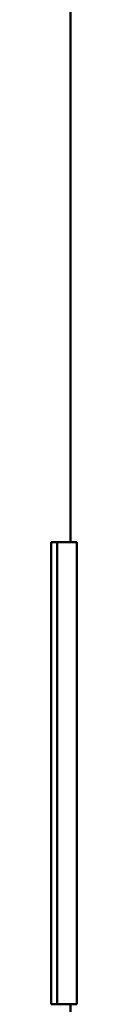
# Model space of a CAD drawing. Header units: inches. Extents: x 1 to 237, y 4 to 150.
# Tile 27 of 166: x 60.386 to 60.635, y 89.48 to 99.07. Entities that reach past the tile are written whole.
import ezdxf

# ---------------------------------------------------------------- set-up
doc = ezdxf.new("R2010")
doc.units = ezdxf.units.IN
doc.header["$LTSCALE"] = 7
doc.header["$MEASUREMENT"] = 0
doc.layers.add('Visible (ANSI)', color=7, linetype='Continuous', lineweight=50)

msp = doc.modelspace()

# ---------------------------------------------------------------- linework, layer by layer
at = {"layer": 'Visible (ANSI)'}
for p, q in [((60.5752, 100.0188), (60.5752, 93.9803)), ((60.4446, 93.9803), (60.3856, 93.9803)), ((60.3856, 89.4803), (60.3856, 93.9803)), ((60.4446, 93.9803), (60.6352, 93.9803)), ((60.4446, 93.9803), (60.4446, 89.4803)), ((60.6352, 93.9803), (60.6352, 89.4803)), ((60.3856, 89.4803), (60.4446, 89.4803)), ((60.6352, 89.4803), (60.4446, 89.4803)), ((60.5752, 89.4803), (60.5752, 66.7303))]:
    msp.add_line(p, q, dxfattribs=at)

doc.saveas('drawing.dxf')
